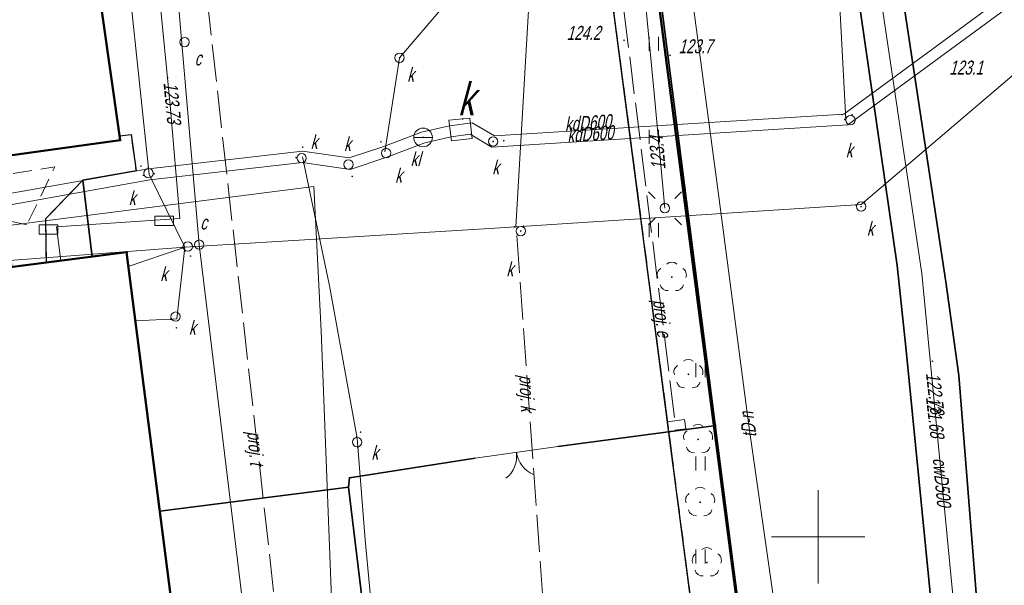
# Model space of a CAD drawing. Extents: x 7463256 to 7464485, y 5957341 to 5958260.
# Tile 26 of 256: x 7463407 to 7463460, y 5957397 to 5957428. Entities that reach past the tile are written whole.
import ezdxf
from ezdxf.enums import TextEntityAlignment as Align

# ---------------------------------------------------------------- set-up
doc = ezdxf.new("R2010")
doc.units = 0
doc.header["$MEASUREMENT"] = 0
for name, pattern in [('218-500', [1, 0.5, -0.5]), ('ktok02-500', [0]), ('l219_500', [0]), ('mz1.0_0.5', [1.5, 1, -0.5]), ('mz2.0_0.5', [2.5, 2, -0.5])]:
    doc.linetypes.add(name, pattern=pattern)
doc.layers.get('0').update_dxf_attribs({"color": 2, "linetype": 'CONTINUOUS', "lineweight": 5})
for name, color, linetype in [('218-Granica użytku', 7, 'CONTINUOUS'), ('219-Linia granicy', 7, 'CONTINUOUS'), ('312-Budynek (powierzchnia)', 7, 'CONTINUOUS'), ('brama (linia)', 7, 'CONTINUOUS'), ('brama (linia) - symbol', 7, 'CONTINUOUS'), ('chodnik (powierzchnia)', 7, 'CONTINUOUS'), ('drzewo liściaste (punkt)', 7, 'CONTINUOUS'), ('komora podziemna - przewód kanalizacyjny (powierzchnia)', 7, 'CONTINUOUS'), ('komora podziemna - przewód kanalizacyjny (powierzchnia)-Atr17', 7, 'CONTINUOUS'), ('krawężnik (linia)', 7, 'CONTINUOUS'), ('latarnia na słupie lub maszcie (punkt)', 7, 'CONTINUOUS'), ('ogrodzenie trwałe (linia)', 7, 'CONTINUOUS'), ('osadnik kanalizacji lokalnej (dół Chambeau) (punkt)', 7, 'CONTINUOUS'), ('osadnik kanalizacji lokalnej (dół Chambeau) (punkt)-Atr17', 7, 'CONTINUOUS'), ('przewód ciepłowniczy (linia)', 7, 'CONTINUOUS'), ('przewód ciepłowniczy (linia)-Atr1', 7, 'CONTINUOUS'), ('przewód elektroenergetyczny (linia)', 7, 'CONTINUOUS'), ('przewód elektroenergetyczny - projektowany lub w budowie (linia) - ob. projektowany', 7, 'CONTINUOUS'), ('przewód elektroenergetyczny - projektowany lub w budowie (linia) - ob. projektowany-Atr1', 7, 'CONTINUOUS'), ('przewód kanalizacyjny (linia)', 7, 'CONTINUOUS'), ('przewód kanalizacyjny (linia)-Atr1', 7, 'CONTINUOUS'), ('przewód kanalizacyjny - projektowany lub w budowie (linia) - ob. projektowany', 7, 'CONTINUOUS'), ('przewód kanalizacyjny - projektowany lub w budowie (linia) - ob. projektowany-Atr1', 7, 'CONTINUOUS'), ('przewód telekomunikacyjny (linia)', 7, 'CONTINUOUS'), ('przewód telekomunikacyjny (linia)-Atr1', 7, 'CONTINUOUS'), ('przewód telekomunikacyjny - projektowany lub w budowie (linia) - ob. projektowany', 7, 'CONTINUOUS'), ('przewód telekomunikacyjny - projektowany lub w budowie (linia) - ob. projektowany-Atr1', 7, 'CONTINUOUS'), ('przewód wodociągowy (linia)', 7, 'CONTINUOUS'), ('Punkt budynku', 7, 'CONTINUOUS'), ('punkt o określonej wysokości (sieć ciepłownicza)', 7, 'CONTINUOUS'), ('punkt o określonej wysokości (sieć ciepłownicza)-Atr2', 7, 'CONTINUOUS'), ('punkt o określonej wysokości (sieć ciepłownicza)-Atr3', 7, 'CONTINUOUS'), ('punkt o określonej wysokości (sieć elektroenergetyczna)', 7, 'CONTINUOUS'), ('punkt o określonej wysokości (sieć elektroenergetyczna)-Atr2', 7, 'CONTINUOUS'), ('punkt o określonej wysokości (sieć kanalizacyjna)', 7, 'CONTINUOUS'), ('punkt o określonej wysokości (sieć telekomunikacyjna)', 7, 'CONTINUOUS'), ('punkt o określonej wysokości (sieć telekomunikacyjna)-Atr2', 7, 'CONTINUOUS'), ('punkt wysokościowy naturalny', 7, 'CONTINUOUS'), ('punkt wysokościowy naturalny-Atr2', 7, 'CONTINUOUS'), ('rura ochronna - przewód ciepłowniczy (linia)', 7, 'CONTINUOUS'), ('studzienka okrągła - przewód ciepłowniczy (punkt)', 7, 'CONTINUOUS'), ('studzienka okrągła - przewód ciepłowniczy (punkt)-Atr17', 7, 'CONTINUOUS'), ('studzienka okrągła - przewód kanalizacyjny (punkt)', 7, 'CONTINUOUS'), ('studzienka okrągła - przewód kanalizacyjny (punkt)-Atr17', 7, 'CONTINUOUS'), ('studzienka prostokątna - przewód telekomunikacyjny (punkt)', 7, 'CONTINUOUS'), ('słup (punkt)', 7, 'CONTINUOUS'), ('trawnik (powierzchnia)', 7, 'CONTINUOUS'), ('trawnik (powierzchnia) - symbol', 7, 'CONTINUOUS'), ('Wstawianie ramki sekcyjnej z opisem', 7, 'CONTINUOUS')]:
    doc.layers.add(name, color=color, linetype=linetype)
doc.styles.get("Standard").update_dxf_attribs({"font": 'txt', "width": 0.75})
doc.linetypes.add('902-500', pattern='A,3.75,0,[1,ksztalty.shx,S=0.5,R=0,X=0,Y=0],3.75', length=7.5)

# ---------------------------------------------------------------- blocks, each defined once
blk = doc.blocks.new('US15B')
at = {"color": 0, "linetype": 'Continuous', "lineweight": 0}
blk.add_lwpolyline([(-0.5, -0.25), (0.5, -0.25), (0.5, 0.25), (-0.5, 0.25)], close=True, dxfattribs=at)
blk = doc.blocks.new('PW01')
at = {"linetype": 'Continuous', "lineweight": 13}
h = blk.add_hatch(color=0, dxfattribs=at)
edge = h.paths.add_edge_path()
edge.add_arc((0, 0), 0.045, 0, 360)
blk = doc.blocks.new('US15')
at = {"color": 0, "linetype": 'Continuous', "lineweight": 13}
blk.add_circle((0, 0), 0.25, dxfattribs=at)
blk = doc.blocks.new('US07')
at = {"color": 0, "linetype": 'Continuous', "lineweight": 13}
for q in [(-0.5, 0), (0.5, 0)]:
    blk.add_line((0, 0), q, dxfattribs=at)
blk.add_circle((0, 0), 0.5, dxfattribs=at)
blk = doc.blocks.new('SM04')
at = {"color": 0, "linetype": 'Continuous', "lineweight": 13}
blk.add_circle((0, 0), 0.25, dxfattribs=at)
blk = doc.blocks.new('SM011')
at = {"color": 0, "linetype": 'Continuous', "lineweight": 13}
for p, q in [((-0.53, 0.531), (-0.883, 0.884)), ((0.531, 0.531), (0.884, 0.884)), ((-0.53, -0.53), (-0.883, -0.883)), ((0.531, -0.53), (0.884, -0.883))]:
    blk.add_line(p, q, dxfattribs=at)
blk = doc.blocks.new('OP021')
at = {"linetype": 'Continuous', "lineweight": 13}
h = blk.add_hatch(color=0, dxfattribs=at)
edge = h.paths.add_edge_path()
edge.add_arc((0, 0), 0.05, 0, 360)
at = {"color": 0, "linetype": 'Continuous', "lineweight": 13}
for centre, start, end in [((0, 0.4), 49.272, 130.728), ((-0.38, 0.124), 121.308, 202.548), ((0.38, 0.124), 337.452, 58.692), ((-0.235, -0.324), 193.221, 274.871), ((0.235, -0.324), 265.129, 346.779)]:
    blk.add_arc(centre, 0.4, start, end, dxfattribs=at)
blk = doc.blocks.new('OK02')
at = {"color": 0, "linetype": 'Continuous', "lineweight": 0}
for centre, start, end in [((-1.5, 0), 0, 60), ((1.5, 0), 120, 180)]:
    blk.add_arc(centre, 1.5, start, end, dxfattribs=at)
blk = doc.blocks.new('TU04')
at = {"color": 0, "linetype": 'Continuous', "lineweight": 13}
for p, q in [((0, 0), (0, 0.75)), ((0.5, 0), (0.5, 0.75))]:
    blk.add_line(p, q, dxfattribs=at)
blk = doc.blocks.new('PUNKTBUD')
at = {"color": 0}
blk.add_circle((0, 0), 0.045, dxfattribs=at)

msp = doc.modelspace()

# ---------------------------------------------------------------- linework, layer by layer
at = {"layer": '218-Granica użytku', "color": 3, "linetype": '218-500', "lineweight": 18, "flags": 128}
msp.add_lwpolyline([(7463439.66, 5957442.32), (7463448.57, 5957374.061)], dxfattribs=at)
at = {"layer": '219-Linia granicy', "color": 3, "linetype": 'l219_500', "lineweight": 50, "flags": 128}
msp.add_lwpolyline([(7463448.572, 5957374.062), (7463439.66, 5957442.32)], dxfattribs=at)
at = {"layer": '312-Budynek (powierzchnia)', "color": 7, "linetype": 'Continuous', "lineweight": 50, "flags": 128}
for points in [[(7463407.4, 5957457.64), (7463412.56, 5957421.28)], [(7463412.56, 5957421.28), (7463399.79, 5957419.5)], [(7463394.61, 5957412.9), (7463412.91, 5957415.26)], [(7463412.91, 5957415.26), (7463418.955, 5957368.221)]]:
    msp.add_lwpolyline(points, dxfattribs=at)
at = {"layer": 'brama (linia)', "color": 7, "linetype": 'ktok02-500', "lineweight": 18, "flags": 128}
msp.add_lwpolyline([(7463436.03, 5957404.85), (7463431.6, 5957404.22)], dxfattribs=at)
at = {"layer": 'chodnik (powierzchnia)', "color": 7, "linetype": 'mz1.0_0.5', "lineweight": 18, "flags": 128}
msp.add_lwpolyline([(7463418.955, 5957368.221), (7463412.91, 5957415.26), (7463411.06, 5957415.02), (7463410.56, 5957419.12), (7463413.42, 5957419.62), (7463413.15, 5957421.57), (7463412.53, 5957421.5), (7463410.5, 5957435.82), (7463416.7, 5957436.79), (7463431.91, 5957438.68), (7463438.44, 5957432.79), (7463444.09, 5957389.63), (7463446.063, 5957373.567)], dxfattribs=at)
for points in [[(7463406.77, 5957414.47), (7463408.6, 5957414.7), (7463408.56, 5957417.05), (7463410.56, 5957419.12), (7463413.42, 5957419.62), (7463413.15, 5957421.57), (7463412.53, 5957421.5), (7463412.56, 5957421.28), (7463399.79, 5957419.5), (7463393.78, 5957418.91), (7463391.05, 5957417.47), (7463395.93, 5957417.87), (7463406.61, 5957415.88)], [(7463407.57, 5957416.74), (7463399.83, 5957418.31), (7463409.06, 5957419.85)]]:
    msp.add_lwpolyline(points, close=True, dxfattribs=at)
at = {"layer": 'komora podziemna - przewód kanalizacyjny (powierzchnia)', "color": 34, "linetype": 'Continuous', "lineweight": 18, "flags": 128}
msp.add_lwpolyline([(7463431.45, 5957421.36), (7463430.33, 5957421.23), (7463430.19, 5957422.34), (7463431.32, 5957422.46)], close=True, dxfattribs=at)
at = {"layer": 'krawężnik (linia)', "color": 7, "linetype": 'Continuous', "lineweight": 25, "flags": 128}
for points in [[(7463446.063, 5957373.567), (7463444.09, 5957389.63), (7463438.44, 5957432.79), (7463441.03, 5957432.97)], [(7463412.53, 5957421.5), (7463413.15, 5957421.57), (7463413.42, 5957419.62), (7463410.56, 5957419.12), (7463408.56, 5957417.05), (7463408.6, 5957414.7)]]:
    msp.add_lwpolyline(points, dxfattribs=at)
at = {"layer": 'ogrodzenie trwałe (linia)', "color": 7, "linetype": '902-500', "lineweight": 35, "flags": 128}
for points in [[(7463444.83, 5957403.23), (7463441.03, 5957432.97), (7463449.04, 5957441.48)], [(7463410.56, 5957419.12), (7463411.06, 5957415.02)], [(7463444.53, 5957405.98), (7463436.03, 5957404.85)], [(7463431.6, 5957404.22), (7463424.86, 5957403.17), (7463424.82, 5957402.66), (7463414.69, 5957401.39)], [(7463444.83, 5957403.23), (7463448.61, 5957374.069)], [(7463424.82, 5957402.66), (7463426.57, 5957388.22)]]:
    msp.add_lwpolyline(points, dxfattribs=at)
at = {"layer": 'przewód ciepłowniczy (linia)', "color": 212, "linetype": 'Continuous', "lineweight": 18, "flags": 128}
for points in [[(7463459.809, 5957376.277), (7463459, 5957383.44), (7463457.86, 5957389.68), (7463457.75, 5957391.16), (7463457.64, 5957392.61), (7463455.55, 5957414.12), (7463453.21, 5957429.88), (7463450.32, 5957448.95), (7463440.62, 5957448.11), (7463439.22, 5957458.09), (7463453.42, 5957459.91), (7463450.9, 5957481.32), (7463449.5, 5957492.76), (7463445.67, 5957509.55), (7463446.07, 5957511.87)], [(7463416.2, 5957389.62), (7463419.92, 5957390.07), (7463416.81, 5957415.67), (7463410.92, 5957483.92), (7463415.12, 5957484.46)]]:
    msp.add_lwpolyline(points, dxfattribs=at)
at = {"layer": 'przewód elektroenergetyczny (linia)', "color": 1, "linetype": 'Continuous', "lineweight": 18, "flags": 128}
msp.add_lwpolyline([(7463441.78, 5957417.62), (7463441.2, 5957423.8), (7463440.8, 5957428.09), (7463440.57, 5957432.02), (7463443.83, 5957435.64), (7463448.62, 5957440.86), (7463449.52, 5957441.45), (7463455.93, 5957441.88), (7463460.05, 5957442.18), (7463462.6, 5957443.44), (7463465.03, 5957445.42), (7463466.54, 5957447.17), (7463467.25, 5957448.48), (7463469.19, 5957452.53), (7463472.28, 5957464.15), (7463474.24, 5957471.89)], dxfattribs=at)
at = {"layer": 'przewód elektroenergetyczny - projektowany lub w budowie (linia) - ob. projektowany', "color": 1, "linetype": 'mz2.0_0.5', "lineweight": 18, "flags": 128}
msp.add_lwpolyline([(7463409.45, 5957443.14), (7463416.64, 5957444.08), (7463424.04, 5957445.05), (7463424.12, 5957444.68), (7463432.23, 5957445.79), (7463439.1, 5957432.14), (7463442.35, 5957405.97)], dxfattribs=at)
msp.add_lwpolyline([(7463441.92, 5957406.17), (7463442.83, 5957406.29), (7463442.9, 5957405.8), (7463441.99, 5957405.68)], close=True, dxfattribs=at)
at = {"layer": 'przewód kanalizacyjny (linia)', "color": 34, "linetype": 'Continuous', "lineweight": 18, "flags": 128}
for points in [[(7463323.78, 5957478.48), (7463347, 5957481.25), (7463353.98, 5957482.11), (7463370.95, 5957483.71), (7463377.87, 5957484.41), (7463377.93, 5957483.85), (7463378.71, 5957476.92), (7463379.66, 5957468.01), (7463380.87, 5957457), (7463381.29, 5957453.65), (7463381.51, 5957451.31), (7463382.85, 5957442.66), (7463383.6, 5957437.62), (7463385.45, 5957425.41), (7463387.34, 5957413.45), (7463403.33, 5957414.57), (7463416.04, 5957415.53), (7463432.38, 5957416.54), (7463433.79, 5957416.63)], [(7463414.12, 5957419.44), (7463413.08, 5957429.25), (7463411.5, 5957443.5), (7463410.46, 5957451.8), (7463408.65, 5957467.29), (7463407.94, 5957472.01)], [(7463433.79, 5957416.63), (7463452.31, 5957417.82), (7463472.61, 5957435.14), (7463479.27, 5957458.24)], [(7463426.76, 5957420.64), (7463427.55, 5957425.69), (7463449.9, 5957451.83)], [(7463451.48, 5957422.38), (7463449.92, 5957451.58)], [(7463432.38, 5957449.8), (7463435.73, 5957449.93), (7463433.79, 5957416.63)], [(7463471.59, 5957436.79), (7463451.59, 5957422.09), (7463432.5, 5957420.9), (7463431.33, 5957421.59), (7463430.32, 5957421.45), (7463428.9, 5957421.13), (7463426.86, 5957420.36), (7463424.9, 5957419.7), (7463422.34, 5957420.08), (7463414.16, 5957419.14), (7463397.9, 5957416.24)], [(7463398.4, 5957416.94), (7463414.08, 5957419.74), (7463422.35, 5957420.68), (7463424.84, 5957420.32), (7463426.66, 5957420.92), (7463428.72, 5957421.71), (7463430.22, 5957422.04), (7463431.45, 5957422.21), (7463432.64, 5957421.51), (7463451.37, 5957422.67), (7463471.07, 5957437.15)], [(7463427.97, 5957373.97), (7463426.86, 5957387.49), (7463425.7, 5957399.85), (7463425.27, 5957405.29), (7463423.8, 5957413.46), (7463422.34, 5957420.38)], [(7463414.12, 5957419.44), (7463416.04, 5957415.53)], [(7463413, 5957414.5), (7463415.94, 5957415.5), (7463416.04, 5957415.53)], [(7463416.04, 5957415.53), (7463415.61, 5957411.69)], [(7463415.61, 5957411.69), (7463413.38, 5957411.58)]]:
    msp.add_lwpolyline(points, dxfattribs=at)
at = {"layer": 'przewód kanalizacyjny - projektowany lub w budowie (linia) - ob. projektowany', "color": 34, "linetype": 'mz2.0_0.5', "lineweight": 18, "flags": 128}
msp.add_lwpolyline([(7463436.897, 5957371.759), (7463435.48, 5957393.26), (7463433.8, 5957416.63)], dxfattribs=at)
at = {"layer": 'przewód telekomunikacyjny (linia)', "color": 30, "linetype": 'Continuous', "lineweight": 18, "flags": 128}
for points in [[(7463475.2, 5957539.9), (7463475.02, 5957539.08), (7463472.32, 5957532.79), (7463467.97, 5957522.76), (7463464.49, 5957510.05), (7463462.93, 5957504.65), (7463460.97, 5957496.84), (7463458.87, 5957488.27), (7463447.19, 5957477.04), (7463438.21, 5957468.38), (7463438.89, 5957462.74), (7463441.14, 5957445.46), (7463442.95, 5957431.08), (7463444.67, 5957418.23), (7463446.28, 5957405.97), (7463448.38, 5957391.33), (7463450.45, 5957377.83), (7463450.917, 5957374.524)], [(7463409.16, 5957416.63), (7463415.77, 5957417.08), (7463415.25, 5957423.15), (7463414.46, 5957431.17), (7463414.09, 5957435.3), (7463413.2, 5957444.57), (7463423.01, 5957445.57), (7463430.66, 5957446.32), (7463432.38, 5957446.38), (7463433.04, 5957446.4), (7463432.7, 5957467.43)], [(7463409.16, 5957416.63), (7463409.38, 5957414.8)]]:
    msp.add_lwpolyline(points, dxfattribs=at)
at = {"layer": 'przewód telekomunikacyjny - projektowany lub w budowie (linia) - ob. projektowany', "color": 30, "linetype": 'mz2.0_0.5', "lineweight": 18, "flags": 128}
msp.add_lwpolyline([(7463421.63, 5957389.63), (7463416.56, 5957434.82), (7463413.44, 5957434.47), (7463410.05, 5957462.8), (7463418.66, 5957464.14)], dxfattribs=at)
at = {"layer": 'przewód wodociągowy (linia)', "color": 5, "linetype": 'Continuous', "lineweight": 18, "flags": 128}
msp.add_lwpolyline([(7463365.65, 5957456.26), (7463373.75, 5957453.91), (7463378.44, 5957451.37), (7463379.98, 5957437.81), (7463381.37, 5957426), (7463382.94, 5957414.64), (7463392.09, 5957414.68), (7463406.72, 5957416.71), (7463422.96, 5957418.78), (7463423.35, 5957411.05), (7463423.88, 5957397.19), (7463424.59, 5957382.15), (7463425.05, 5957376.31), (7463425.322, 5957369.477)], dxfattribs=at)
at = {"layer": 'rura ochronna - przewód ciepłowniczy (linia)', "color": 212, "linetype": 'Continuous', "lineweight": 35, "flags": 128}
msp.add_lwpolyline([(7463456.46, 5957392.49), (7463454.7, 5957410.18), (7463454.24, 5957414.55), (7463452.05, 5957429.66), (7463449.32, 5957447.57), (7463439.63, 5957446.89), (7463437.83, 5957459.19), (7463451.99, 5957460.94), (7463449.68, 5957481.16), (7463448.25, 5957492.58), (7463444.58, 5957509.45), (7463445.04, 5957511.82), (7463447.09, 5957511.91), (7463446.76, 5957509.64), (7463450.74, 5957492.94), (7463454.84, 5957458.88), (7463440.6, 5957456.99), (7463441.6, 5957449.33), (7463451.31, 5957450.32), (7463456.85, 5957413.68), (7463457.55, 5957408.65), (7463458.82, 5957392.72)], close=True, dxfattribs=at)
at = {"layer": 'trawnik (powierzchnia)', "color": 7, "linetype": 'mz1.0_0.5', "lineweight": 18, "flags": 128}
msp.add_lwpolyline([(7463444.83, 5957403.23), (7463448.61, 5957374.07), (7463446.06, 5957373.57), (7463444.09, 5957389.63), (7463438.44, 5957432.79), (7463441.03, 5957432.97)], close=True, dxfattribs=at)
at = {"layer": 'Wstawianie ramki sekcyjnej z opisem', "color": 7, "linetype": 'Continuous', "lineweight": 13, "flags": 128}
for points in [[(7463450, 5957397.5), (7463450, 5957402.5)], [(7463447.5, 5957400), (7463452.5, 5957400)]]:
    msp.add_lwpolyline(points, dxfattribs=at)

# ---------------------------------------------------------------- block references
at = {"layer": 'brama (linia) - symbol', "color": 7, "linetype": 'Continuous', "lineweight": 18, "rotation": 188.094}
msp.add_blockref('OK02', (7463433.815, 5957404.535), dxfattribs=at)
at = {"layer": 'drzewo liściaste (punkt)', "color": 94, "linetype": 'Continuous', "lineweight": 13}
for p in [(7463442.15, 5957413.93), (7463443.04, 5957408.72), (7463443.56, 5957405.23), (7463443.67, 5957401.86), (7463444.03, 5957398.63)]:
    msp.add_blockref('OP021', p, dxfattribs=at)
at = {"layer": 'latarnia na słupie lub maszcie (punkt)', "color": 7, "linetype": 'Continuous', "lineweight": 18}
msp.add_blockref('SM011', (7463441.78, 5957417.62), dxfattribs=at)
at = {"layer": 'osadnik kanalizacji lokalnej (dół Chambeau) (punkt)', "color": 7, "linetype": 'Continuous', "lineweight": 18}
msp.add_blockref('US07', (7463428.81, 5957421.42), dxfattribs=at)
at = {"layer": 'Punkt budynku', "color": 5, "linetype": 'Continuous', "lineweight": 18}
for p in [(7463412.56, 5957421.28), (7463412.91, 5957415.26)]:
    msp.add_blockref('PUNKTBUD', p, dxfattribs=at)
at = {"layer": 'punkt o określonej wysokości (sieć ciepłownicza)', "color": 212, "linetype": 'Continuous', "lineweight": 13}
msp.add_blockref('PW01', (7463456.13, 5957409.42), dxfattribs=at)
at = {"layer": 'punkt o określonej wysokości (sieć elektroenergetyczna)', "color": 1, "linetype": 'Continuous', "lineweight": 13, "rotation": 274.907}
msp.add_blockref('PW01', (7463441.71, 5957417.86), dxfattribs=at)
at = {"layer": 'punkt o określonej wysokości (sieć kanalizacyjna)', "color": 34, "linetype": 'Continuous', "lineweight": 13}
for p in [(7463427.55, 5957425.69), (7463427.74, 5957425.92), (7463427.5, 5957425.39), (7463430.93, 5957422.41), (7463451.27, 5957422.64), (7463451.43, 5957422.38), (7463451.47, 5957422.51), (7463451.82, 5957422.63), (7463428.81, 5957421.42), (7463422.36, 5957420.9), (7463426.55, 5957421.18), (7463426.8, 5957420.88), (7463432.57, 5957421.2), (7463433.14, 5957421.24), (7463422, 5957420.34), (7463413.68, 5957419.88), (7463414.08, 5957419.8), (7463422.41, 5957420.03), (7463413.81, 5957419.39), (7463414.39, 5957419.47), (7463425.01, 5957419.33), (7463452.02, 5957417.8), (7463452.3, 5957417.71), (7463452.47, 5957417.96), (7463433.7, 5957416.62), (7463433.79, 5957416.63), (7463434.2, 5957416.66), (7463434.05, 5957416.4), (7463415.89, 5957415.52), (7463416.49, 5957415.56), (7463416.02, 5957415.32), (7463416.34, 5957415.06), (7463415.27, 5957411.67), (7463415.58, 5957411.21), (7463425.46, 5957405.62), (7463425.25, 5957405.38), (7463425.31, 5957404.78)]:
    msp.add_blockref('PW01', p, dxfattribs=at)
at = {"layer": 'punkt o określonej wysokości (sieć kanalizacyjna)', "color": 34, "linetype": 'Continuous', "lineweight": 13, "rotation": 18.717}
msp.add_blockref('PW01', (7463415.94, 5957415.5), dxfattribs=at)
at = {"layer": 'punkt o określonej wysokości (sieć telekomunikacyjna)', "color": 30, "linetype": 'Continuous', "lineweight": 13}
msp.add_blockref('PW01', (7463415.11, 5957424.61), dxfattribs=at)
at = {"layer": 'punkt wysokościowy naturalny', "color": 7, "linetype": 'Continuous', "lineweight": 13}
for p in [(7463439.59, 5957426.63), (7463442.06, 5957425.82)]:
    msp.add_blockref('PW01', p, dxfattribs=at)
at = {"layer": 'studzienka okrągła - przewód ciepłowniczy (punkt)', "color": 212, "linetype": 'Continuous', "lineweight": 18}
for p in [(7463416.02, 5957426.53), (7463416.81, 5957415.67)]:
    msp.add_blockref('US15', p, dxfattribs=at)
at = {"layer": 'studzienka okrągła - przewód kanalizacyjny (punkt)', "color": 34, "linetype": 'Continuous', "lineweight": 18}
for p in [(7463427.55, 5957425.69), (7463451.73, 5957422.35), (7463432.57, 5957421.2), (7463422.3, 5957420.31), (7463426.83, 5957420.58), (7463424.81, 5957419.97), (7463414.09, 5957419.5), (7463452.3, 5957417.71), (7463434.05, 5957416.4), (7463416.19, 5957415.57), (7463415.54, 5957411.81), (7463425.27, 5957405.08)]:
    msp.add_blockref('US15', p, dxfattribs=at)
at = {"layer": 'studzienka prostokątna - przewód telekomunikacyjny (punkt)', "color": 30, "linetype": 'Continuous', "lineweight": 18}
for p in [(7463414.93, 5957416.94), (7463408.72, 5957416.49)]:
    msp.add_blockref('US15B', p, dxfattribs=at)
at = {"layer": 'słup (punkt)', "color": 7, "linetype": 'Continuous', "lineweight": 18, "rotation": 95.71000000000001}
msp.add_blockref('SM04', (7463441.78, 5957417.62), dxfattribs=at)
at = {"layer": 'trawnik (powierzchnia) - symbol', "color": 7, "linetype": 'Continuous', "lineweight": 18}
for p in [(7463440.94, 5957426.07), (7463440.94, 5957421.07), (7463440.94, 5957416.07), (7463443.44, 5957408.57), (7463443.44, 5957403.57), (7463443.44, 5957398.57)]:
    msp.add_blockref('TU04', p, dxfattribs=at)

# ---------------------------------------------------------------- texts
at = {"layer": 'komora podziemna - przewód kanalizacyjny (powierzchnia)-Atr17', "color": 34, "oblique": 15, "width": 0.722}
msp.add_text('k', height=1.75, dxfattribs=at).set_placement((7463430.68, 5957422.61))
at = {"layer": 'osadnik kanalizacji lokalnej (dół Chambeau) (punkt)-Atr17', "color": 7, "oblique": 15, "width": 0.72}
msp.add_text('kl', height=0.75, dxfattribs=at).set_placement((7463428.14, 5957419.88))
at = {"layer": 'przewód ciepłowniczy (linia)-Atr1', "color": 212, "oblique": 15, "width": 0.72}
msp.add_text('cwD500', height=0.75, rotation=-84.451, dxfattribs=at).set_placement((7463456.51, 5957404.25), align=Align.MIDDLE_LEFT)
at = {"layer": 'przewód elektroenergetyczny - projektowany lub w budowie (linia) - ob. projektowany-Atr1', "color": 1, "oblique": 15, "width": 0.72}
msp.add_text('proj. e', height=0.75, rotation=-82.915, dxfattribs=at).set_placement((7463441.51, 5957412.73), align=Align.MIDDLE_LEFT)
at = {"layer": 'przewód kanalizacyjny (linia)-Atr1', "color": 34, "oblique": 15, "width": 0.72}
for p in [(7463436.43, 5957421.74), (7463436.56, 5957421.15)]:
    msp.add_text('kdD600', height=0.75, rotation=4.04, dxfattribs=at).set_placement(p)
at = {"layer": 'przewód kanalizacyjny - projektowany lub w budowie (linia) - ob. projektowany-Atr1', "color": 34, "oblique": 15, "width": 0.72}
msp.add_text('proj. k', height=0.75, rotation=272.53, dxfattribs=at).set_placement((7463433.97, 5957408.68))
at = {"layer": 'przewód telekomunikacyjny (linia)-Atr1', "color": 30, "oblique": 15, "width": 0.72}
msp.add_text('tD-n', height=0.75, rotation=97.73, dxfattribs=at).set_placement((7463446.7, 5957405.38))
at = {"layer": 'przewód telekomunikacyjny - projektowany lub w budowie (linia) - ob. projektowany-Atr1', "color": 30, "oblique": 15, "width": 0.72}
msp.add_text('proj. t', height=0.75, rotation=275.19, dxfattribs=at).set_placement((7463419.38, 5957405.64))
at = {"layer": 'punkt o określonej wysokości (sieć ciepłownicza)-Atr2', "color": 212, "oblique": 15, "width": 0.72}
msp.add_text('122.78', height=0.75, rotation=-83.53, dxfattribs=at).set_placement((7463456.15, 5957408.81), align=Align.MIDDLE_LEFT)
at = {"layer": 'punkt o określonej wysokości (sieć ciepłownicza)-Atr3', "color": 212, "oblique": 15, "width": 0.72}
msp.add_text('121.68', height=0.75, rotation=-83.53, dxfattribs=at).set_placement((7463456.15, 5957407.535), align=Align.MIDDLE_LEFT)
at = {"layer": 'punkt o określonej wysokości (sieć elektroenergetyczna)-Atr2', "color": 1, "oblique": 15, "width": 0.72}
msp.add_text('123.4', height=0.75, rotation=94.87, dxfattribs=at).set_placement((7463441.82, 5957419.71))
at = {"layer": 'punkt o określonej wysokości (sieć telekomunikacyjna)-Atr2', "color": 30, "oblique": 15, "width": 0.72}
msp.add_text('123.73', height=0.75, rotation=275.33, dxfattribs=at).set_placement((7463414.89, 5957424.35))
at = {"layer": 'punkt wysokościowy naturalny-Atr2', "color": 7, "oblique": 15, "width": 0.72}
for s, p in [('124.2', (7463436.51, 5957426.65)), ('123.7', (7463442.51, 5957425.93)), ('123.1', (7463457.03, 5957424.79))]:
    msp.add_text(s, height=0.75, dxfattribs=at).set_placement(p)
at = {"layer": 'studzienka okrągła - przewód ciepłowniczy (punkt)-Atr17', "color": 212, "oblique": 15, "width": 0.72}
for p in [(7463416.56, 5957425.28), (7463416.86, 5957416.48)]:
    msp.add_text('c', height=0.75, dxfattribs=at).set_placement(p)
at = {"layer": 'studzienka okrągła - przewód kanalizacyjny (punkt)-Atr17', "color": 34, "oblique": 15, "width": 0.72}
for p in [(7463427.96, 5957424.41), (7463422.78, 5957420.8), (7463424.57, 5957420.69), (7463451.48, 5957420.35), (7463427.31, 5957419), (7463432.52, 5957419.44), (7463413.03, 5957417.8), (7463452.61, 5957416.15), (7463414.72, 5957413.72), (7463433.28, 5957413.98), (7463416.25, 5957410.84), (7463426.04, 5957404.14)]:
    msp.add_text('k', height=0.75, dxfattribs=at).set_placement(p)

doc.saveas('drawing.dxf')
